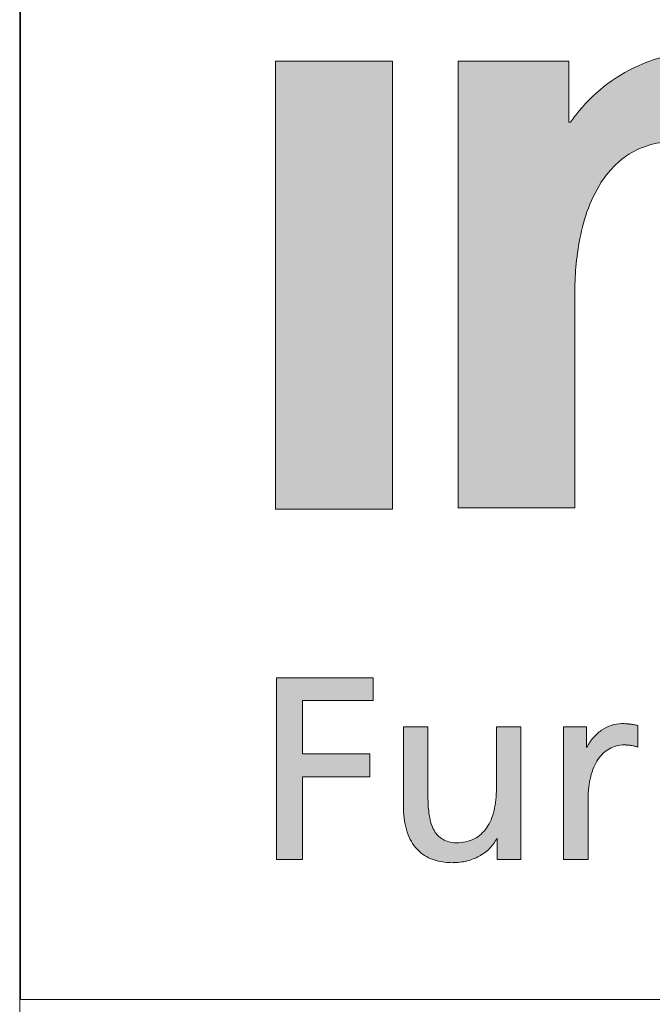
# Model space of a CAD drawing. Header units: millimetres. Extents: x 15 to 598, y 5 to 415.
# Tile 2 of 15: x 404 to 413, y 12 to 26. Entities that reach past the tile are written whole.
import ezdxf

# ---------------------------------------------------------------- set-up
doc = ezdxf.new("R2010")
doc.units = ezdxf.units.MM

# ---------------------------------------------------------------- blocks, each defined once
blk = doc.blocks.new('LOGO_sombreado')
at = {"linetype": 'Continuous'}
h = blk.add_hatch(color=7, dxfattribs=at)
edge = h.paths.add_edge_path(flags=0)
edge.add_line((6.332, 7.108), (8.019, 7.108))
edge.add_line((8.019, 7.108), (8.019, 10.269))
edge.add_spline(control_points=[(8.019, 10.269), (8.019, 10.295), (8.02, 10.385), (8.031, 10.613), (8.076, 10.964), (8.182, 11.4), (8.354, 11.77), (8.558, 12.031), (8.76, 12.206), (9.011, 12.341), (9.31, 12.411), (9.596, 12.416), (9.859, 12.375), (10.128, 12.261), (10.314, 12.067), (10.432, 11.851), (10.51, 11.636), (10.565, 11.361), (10.591, 11.074), (10.599, 10.796), (10.599, 10.621), (10.599, 10.529)], knot_values=[0, 0, 0, 0, 0.014108, 0.050137, 0.12665, 0.210017, 0.297932, 0.350316, 0.392835, 0.445136, 0.506872, 0.560743, 0.603219, 0.653697, 0.720022, 0.747327, 0.789984, 0.846083, 0.902618, 0.949361, 1, 1, 1, 1], weights=[1, 1, 1, 1, 1, 1, 1, 1, 1, 1, 1, 1, 1, 1, 1, 1, 1, 1, 1, 1, 1, 1], degree=3, periodic=0)
edge.add_line((10.599, 10.529), (10.599, 7.09))
edge.add_line((10.599, 7.09), (12.28, 7.09))
edge.add_line((12.28, 7.09), (12.28, 11.178))
edge.add_spline(control_points=[(12.28, 11.178), (12.27, 11.411), (12.255, 11.775), (12.069, 12.584), (11.505, 13.452), (10.243, 13.792), (9.032, 13.667), (8.263, 13.102), (7.995, 12.74), (7.955, 12.686)], knot_values=[4, 4, 4, 4, 4.111727, 4.175295, 4.401008, 4.562165, 4.782362, 4.967907, 5, 5, 5, 5], weights=[1, 1, 1, 1, 1, 1, 1, 1, 1, 1], degree=3, periodic=0)
edge.add_line((7.955, 12.686), (7.933, 12.686))
edge.add_line((7.933, 12.686), (7.933, 13.567))
edge.add_line((7.933, 13.567), (6.332, 13.567))
edge.add_line((6.332, 13.567), (6.332, 7.108))
for points in [[(5.379, 13.567), (3.691, 13.567), (3.691, 7.09), (5.379, 7.09)], [(4.078, 4.32), (5.1, 4.32), (5.1, 4.651), (3.702, 4.651), (3.702, 2.023), (4.078, 2.023), (4.078, 3.22), (5.054, 3.22), (5.054, 3.551), (4.078, 3.551)], [(4.078, 4.32), (5.1, 4.32), (5.1, 4.651), (3.702, 4.651), (3.702, 2.023), (4.078, 2.023), (4.078, 3.22), (5.054, 3.22), (5.054, 3.551), (4.078, 3.551)]]:
    blk.add_hatch(color=7, dxfattribs=at).paths.add_polyline_path(points, flags=0)
h = blk.add_hatch(color=7, dxfattribs=at)
edge = h.paths.add_edge_path(flags=0)
edge.add_line((8.928, 3.962), (8.875, 3.972))
edge.add_spline(control_points=[(8.875, 3.972), (8.858, 3.975), (8.841, 3.978), (8.823, 3.98)], knot_values=[22.132418, 22.132418, 22.132418, 22.132418, 23.132418, 23.132418, 23.132418, 23.132418], weights=[1, 1, 1, 1], degree=3, periodic=0)
edge.add_arc((8.709, 3.1), 0.888, 82.6219, 86.3614)
edge.add_spline(control_points=[(8.765, 3.986), (8.745, 3.987), (8.722, 3.988), (8.695, 3.988), (8.644, 3.988), (8.593, 3.979), (8.544, 3.963)], knot_values=[0.065266, 0.065266, 0.065266, 0.065266, 1.065266, 1.065266, 1.065266, 2.065266, 2.065266, 2.065266, 2.065266], weights=[1, 1, 1, 1, 1, 1, 1], degree=3, periodic=0)
edge.add_spline(control_points=[(8.544, 3.963), (8.495, 3.946), (8.448, 3.922), (8.404, 3.892)], knot_values=[2.065266, 2.065266, 2.065266, 2.065266, 3.065266, 3.065266, 3.065266, 3.065266], weights=[1, 1, 1, 1], degree=3, periodic=0)
edge.add_spline(control_points=[(8.404, 3.892), (8.36, 3.861), (8.319, 3.825), (8.283, 3.783)], knot_values=[3.065266, 3.065266, 3.065266, 3.065266, 4.065266, 4.065266, 4.065266, 4.065266], weights=[1, 1, 1, 1], degree=3, periodic=0)
edge.add_spline(control_points=[(8.283, 3.783), (8.248, 3.742), (8.218, 3.695), (8.194, 3.646)], knot_values=[4.065266, 4.065266, 4.065266, 4.065266, 5.065266, 5.065266, 5.065266, 5.065266], weights=[1, 1, 1, 1], degree=3, periodic=0)
edge.add_line((8.194, 3.646), (8.187, 3.646))
edge.add_line((8.187, 3.646), (8.187, 3.943))
edge.add_line((8.187, 3.943), (8.021, 3.943))
edge.add_line((8.021, 3.943), (7.856, 3.943))
edge.add_line((7.856, 3.943), (7.856, 3.703))
edge.add_line((7.856, 3.703), (7.856, 2.023))
edge.add_line((7.856, 2.023), (8.209, 2.023))
edge.add_spline(control_points=[(8.209, 2.023), (8.209, 2.314), (8.209, 2.605), (8.209, 2.896), (8.209, 3.017), (8.222, 3.126), (8.247, 3.222)], knot_values=[12.065266, 12.065266, 12.065266, 12.065266, 13.065266, 13.065266, 13.065266, 14.065266, 14.065266, 14.065266, 14.065266], weights=[1, 1, 1, 1, 1, 1, 1], degree=3, periodic=0)
edge.add_spline(control_points=[(8.247, 3.222), (8.271, 3.318), (8.307, 3.401), (8.352, 3.469)], knot_values=[14.065266, 14.065266, 14.065266, 14.065266, 15.065266, 15.065266, 15.065266, 15.065266], weights=[1, 1, 1, 1], degree=3, periodic=0)
edge.add_spline(control_points=[(8.352, 3.469), (8.398, 3.537), (8.454, 3.589), (8.518, 3.625)], knot_values=[15.065266, 15.065266, 15.065266, 15.065266, 16.065266, 16.065266, 16.065266, 16.065266], weights=[1, 1, 1, 1], degree=3, periodic=0)
edge.add_spline(control_points=[(8.518, 3.625), (8.582, 3.661), (8.654, 3.68), (8.733, 3.68)], knot_values=[16.065266, 16.065266, 16.065266, 16.065266, 17.065266, 17.065266, 17.065266, 17.065266], weights=[1, 1, 1, 1], degree=3, periodic=0)
edge.add_arc((8.733, 2.982), 0.698, 86.1548, 90.0023, ccw=False)
edge.add_spline(control_points=[(8.78, 3.678), (8.796, 3.677), (8.813, 3.675), (8.829, 3.673)], knot_values=[17.132418, 17.132418, 17.132418, 17.132418, 18.132418, 18.132418, 18.132418, 18.132418], weights=[1, 1, 1, 1], degree=3, periodic=0)
edge.add_spline(control_points=[(8.829, 3.673), (8.846, 3.67), (8.863, 3.667), (8.879, 3.662)], knot_values=[18.132418, 18.132418, 18.132418, 18.132418, 19.132418, 19.132418, 19.132418, 19.132418], weights=[1, 1, 1, 1], degree=3, periodic=0)
edge.add_spline(control_points=[(8.879, 3.662), (8.896, 3.658), (8.912, 3.652), (8.928, 3.646)], knot_values=[19.132418, 19.132418, 19.132418, 19.132418, 20.132418, 20.132418, 20.132418, 20.132418], weights=[1, 1, 1, 1], degree=3, periodic=0)
edge.add_line((8.928, 3.646), (8.928, 3.962))
h = blk.add_hatch(color=7, dxfattribs=at)
edge = h.paths.add_edge_path(flags=0)
edge.add_spline(control_points=[(5.713, 2.196), (5.772, 2.125), (5.847, 2.071), (5.937, 2.034)], knot_values=[55, 55, 55, 55, 56, 56, 56, 56], weights=[1, 1, 1, 1], degree=3, periodic=0)
edge.add_spline(control_points=[(5.937, 2.034), (6.028, 1.997), (6.135, 1.977), (6.259, 1.977)], knot_values=[56, 56, 56, 56, 57, 57, 57, 57], weights=[1, 1, 1, 1], degree=3, periodic=0)
edge.add_arc((6.259, 2.796), 0.818, 269.9868, 283.8904)
edge.add_spline(control_points=[(6.456, 2.001), (6.519, 2.017), (6.58, 2.04), (6.635, 2.071)], knot_values=[0, 0, 0, 0, 1, 1, 1, 1], weights=[1, 1, 1, 1], degree=3, periodic=0)
edge.add_spline(control_points=[(6.635, 2.071), (6.69, 2.101), (6.741, 2.137), (6.784, 2.181)], knot_values=[1, 1, 1, 1, 2, 2, 2, 2], weights=[1, 1, 1, 1], degree=3, periodic=0)
edge.add_spline(control_points=[(6.784, 2.181), (6.827, 2.224), (6.863, 2.273), (6.889, 2.328)], knot_values=[2, 2, 2, 2, 3, 3, 3, 3], weights=[1, 1, 1, 1], degree=3, periodic=0)
edge.add_line((6.889, 2.328), (6.896, 2.328))
edge.add_line((6.896, 2.328), (6.896, 2.023))
edge.add_line((6.896, 2.023), (7.067, 2.023))
edge.add_line((7.067, 2.023), (7.238, 2.023))
edge.add_line((7.238, 2.023), (7.238, 2.263))
edge.add_line((7.238, 2.263), (7.238, 3.943))
edge.add_line((7.238, 3.943), (6.885, 3.943))
edge.add_line((6.885, 3.943), (6.885, 3.721))
edge.add_spline(control_points=[(6.885, 3.721), (6.885, 3.647), (6.885, 3.573), (6.885, 3.499), (6.885, 3.35), (6.885, 3.202), (6.885, 3.054), (6.885, 2.937), (6.873, 2.829), (6.85, 2.734)], knot_values=[30, 30, 30, 30, 31, 31, 31, 33, 33, 33, 34, 34, 34, 34], weights=[1, 1, 1, 1, 1, 1, 1, 1, 1, 1], degree=3, periodic=0)
edge.add_spline(control_points=[(6.85, 2.734), (6.827, 2.637), (6.792, 2.553), (6.696, 2.414), (6.636, 2.359), (6.562, 2.321)], knot_values=[34, 34, 34, 34, 35, 35, 36, 36, 36, 36], weights=[1, 1, 1, 1, 1, 1], degree=3, periodic=0)
edge.add_spline(control_points=[(6.562, 2.321), (6.489, 2.284), (6.402, 2.263), (6.301, 2.263)], knot_values=[36, 36, 36, 36, 37, 37, 37, 37], weights=[1, 1, 1, 1], degree=3, periodic=0)
edge.add_spline(control_points=[(6.301, 2.263), (6.224, 2.268), (6.16, 2.285), (6.107, 2.315)], knot_values=[37, 37, 37, 37, 38, 38, 38, 38], weights=[1, 1, 1, 1], degree=3, periodic=0)
edge.add_spline(control_points=[(6.107, 2.315), (6.054, 2.345), (6.013, 2.388), (5.982, 2.445)], knot_values=[38, 38, 38, 38, 39, 39, 39, 39], weights=[1, 1, 1, 1], degree=3, periodic=0)
edge.add_spline(control_points=[(5.982, 2.445), (5.95, 2.501), (5.928, 2.571), (5.914, 2.655)], knot_values=[39, 39, 39, 39, 40, 40, 40, 40], weights=[1, 1, 1, 1], degree=3, periodic=0)
edge.add_spline(control_points=[(5.914, 2.655), (5.9, 2.739), (5.894, 2.837), (5.894, 2.949), (5.894, 3.115), (5.894, 3.28), (5.894, 3.446), (5.894, 3.529), (5.894, 3.612), (5.894, 3.695), (5.894, 3.777), (5.894, 3.86), (5.894, 3.943)], knot_values=[40, 40, 40, 40, 41, 41, 41, 43, 43, 43, 44, 44, 44, 45, 45, 45, 45], weights=[1, 1, 1, 1, 1, 1, 1, 1, 1, 1, 1, 1, 1], degree=3, periodic=0)
edge.add_line((5.894, 3.943), (5.54, 3.943))
edge.add_spline(control_points=[(5.54, 3.943), (5.54, 3.848), (5.54, 3.753), (5.54, 3.658), (5.54, 3.563), (5.54, 3.468), (5.54, 3.372), (5.54, 3.182), (5.54, 2.992), (5.54, 2.802), (5.54, 2.673), (5.554, 2.557), (5.583, 2.455)], knot_values=[49, 49, 49, 49, 50, 50, 50, 51, 51, 51, 53, 53, 53, 54, 54, 54, 54], weights=[1, 1, 1, 1, 1, 1, 1, 1, 1, 1, 1, 1, 1], degree=3, periodic=0)
edge.add_spline(control_points=[(5.583, 2.455), (5.611, 2.354), (5.655, 2.267), (5.713, 2.196)], knot_values=[54, 54, 54, 54, 55, 55, 55, 55], weights=[1, 1, 1, 1], degree=3, periodic=0)
at = {"color": 7, "linetype": 'Continuous', "lineweight": 18}
for p, q in [((0, 20), (0, 0)), ((3.691, 7.09), (3.691, 13.567)), ((3.691, 13.567), (5.379, 13.567)), ((5.379, 13.567), (5.379, 7.09)), ((5.379, 7.09), (3.691, 7.09)), ((3.702, 2.023), (3.702, 4.651)), ((3.702, 4.651), (5.1, 4.651)), ((3.702, 2.023), (3.702, 4.651)), ((5.1, 4.651), (5.1, 4.32)), ((4.078, 4.32), (4.078, 3.551)), ((5.1, 4.32), (4.078, 4.32)), ((4.078, 3.551), (5.054, 3.551)), ((5.054, 3.551), (5.054, 3.22)), ((5.054, 3.22), (4.078, 3.22)), ((4.078, 3.22), (4.078, 2.023)), ((4.078, 2.023), (3.702, 2.023)), ((0, 0), (72.5, 0))]:
    blk.add_line(p, q, dxfattribs=at)
blk.add_arc((6.259, 2.796), 0.818, 269.9868, 283.8904, dxfattribs=at)
at = {"color": 8, "linetype": 'Continuous', "lineweight": 0}
for points, knots in [([(12.28, 11.178), (12.27, 11.411), (12.255, 11.775), (12.069, 12.584), (11.505, 13.452), (10.243, 13.792), (9.032, 13.667), (8.263, 13.102), (7.995, 12.74), (7.955, 12.686)], [4, 4, 4, 4, 4.111727, 4.175295, 4.401008, 4.562165, 4.782362, 4.967907, 5, 5, 5, 5]), ([(8.019, 10.269), (8.019, 10.295), (8.02, 10.385), (8.031, 10.613), (8.076, 10.964), (8.182, 11.4), (8.354, 11.77), (8.558, 12.031), (8.76, 12.206), (9.011, 12.341), (9.31, 12.411), (9.596, 12.416), (9.859, 12.375), (10.128, 12.261), (10.314, 12.067), (10.432, 11.851), (10.51, 11.636), (10.565, 11.361), (10.591, 11.074), (10.599, 10.796), (10.599, 10.621), (10.599, 10.529)], [0, 0, 0, 0, 0.014108, 0.050137, 0.12665, 0.210017, 0.297932, 0.350316, 0.392835, 0.445136, 0.506872, 0.560743, 0.603219, 0.653697, 0.720022, 0.747327, 0.789984, 0.846083, 0.902618, 0.949361, 1, 1, 1, 1]), ([(8.765, 3.986), (8.745, 3.987), (8.722, 3.988), (8.695, 3.988), (8.644, 3.988), (8.593, 3.979), (8.544, 3.963)], [0.065266, 0.065266, 0.065266, 0.065266, 1.065266, 1.065266, 1.065266, 2.065266, 2.065266, 2.065266, 2.065266]), ([(5.894, 3.943), (5.864, 3.943), (5.835, 3.943), (5.805, 3.943), (5.746, 3.943), (5.688, 3.943), (5.629, 3.943), (5.599, 3.943), (5.57, 3.943), (5.54, 3.943)], [45, 45, 45, 45, 46, 46, 46, 48, 48, 48, 49, 49, 49, 49]), ([(5.54, 3.943), (5.54, 3.848), (5.54, 3.753), (5.54, 3.658), (5.54, 3.563), (5.54, 3.468), (5.54, 3.372), (5.54, 3.182), (5.54, 2.992), (5.54, 2.802), (5.54, 2.673), (5.554, 2.557), (5.583, 2.455)], [49, 49, 49, 49, 50, 50, 50, 51, 51, 51, 53, 53, 53, 54, 54, 54, 54]), ([(5.914, 2.655), (5.9, 2.739), (5.894, 2.837), (5.894, 2.949), (5.894, 3.115), (5.894, 3.28), (5.894, 3.446), (5.894, 3.529), (5.894, 3.612), (5.894, 3.695), (5.894, 3.777), (5.894, 3.86), (5.894, 3.943)], [40, 40, 40, 40, 41, 41, 41, 43, 43, 43, 44, 44, 44, 45, 45, 45, 45]), ([(7.238, 3.943), (7.209, 3.943), (7.179, 3.943), (7.15, 3.943), (7.091, 3.943), (7.032, 3.943), (6.973, 3.943), (6.944, 3.943), (6.914, 3.943), (6.885, 3.943)], [25, 25, 25, 25, 26, 26, 26, 28, 28, 28, 29, 29, 29, 29]), ([(7.238, 2.263), (7.238, 2.318), (7.238, 2.373), (7.238, 2.428), (7.238, 2.533), (7.238, 2.638), (7.238, 2.743), (7.238, 2.823), (7.238, 2.903), (7.238, 2.983), (7.238, 3.143), (7.238, 3.303), (7.238, 3.463), (7.238, 3.623), (7.238, 3.783), (7.238, 3.943)], [20, 20, 20, 20, 21, 21, 21, 22, 22, 22, 23, 23, 23, 24, 24, 24, 25, 25, 25, 25]), ([(6.885, 3.721), (6.885, 3.647), (6.885, 3.573), (6.885, 3.499), (6.885, 3.35), (6.885, 3.202), (6.885, 3.054), (6.885, 2.937), (6.873, 2.829), (6.85, 2.734)], [30, 30, 30, 30, 31, 31, 31, 33, 33, 33, 34, 34, 34, 34]), ([(8.209, 2.023), (8.209, 2.314), (8.209, 2.605), (8.209, 2.896), (8.209, 3.017), (8.222, 3.126), (8.247, 3.222)], [12.065266, 12.065266, 12.065266, 12.065266, 13.065266, 13.065266, 13.065266, 14.065266, 14.065266, 14.065266, 14.065266]), ([(6.85, 2.734), (6.827, 2.637), (6.792, 2.553), (6.696, 2.414), (6.636, 2.359), (6.562, 2.321)], [34, 34, 34, 34, 35, 35, 36, 36, 36, 36]), ([(6.889, 2.328), (6.89, 2.328), (6.892, 2.328), (6.893, 2.328), (6.894, 2.328), (6.894, 2.328), (6.894, 2.328), (6.894, 2.328), (6.895, 2.328), (6.895, 2.328), (6.895, 2.328), (6.895, 2.328), (6.895, 2.328), (6.896, 2.328), (6.896, 2.328), (6.896, 2.328)], [3, 3, 3, 3, 4, 4, 4, 5, 5, 5, 6, 6, 6, 7, 7, 7, 8, 8, 8, 8]), ([(6.896, 2.328), (6.896, 2.302), (6.896, 2.277), (6.896, 2.251), (6.896, 2.226), (6.896, 2.201), (6.896, 2.175), (6.896, 2.15), (6.896, 2.124), (6.896, 2.099), (6.896, 2.095), (6.896, 2.091), (6.896, 2.087), (6.896, 2.078), (6.896, 2.07), (6.896, 2.061), (6.896, 2.056), (6.896, 2.051), (6.896, 2.047), (6.896, 2.043), (6.896, 2.039), (6.896, 2.035), (6.896, 2.031), (6.896, 2.027), (6.896, 2.023)], [8, 8, 8, 8, 9, 9, 9, 10, 10, 10, 12, 12, 12, 13, 13, 13, 14, 14, 14, 15, 15, 15, 16, 16, 16, 17, 17, 17, 17])]:
    blk.add_open_spline(points, degree=3, knots=knots, dxfattribs=at)
for points in [[(7.933, 13.567), (7.399, 13.567), (6.865, 13.567), (6.332, 13.567)], [(6.332, 13.567), (6.332, 11.414), (6.332, 9.261), (6.332, 7.108)], [(7.933, 12.686), (7.933, 12.98), (7.933, 13.273), (7.933, 13.567)], [(7.955, 12.686), (7.948, 12.686), (7.94, 12.686), (7.933, 12.686)], [(8.019, 7.108), (8.019, 8.161), (8.019, 9.215), (8.019, 10.269)], [(6.332, 7.108), (6.894, 7.108), (7.457, 7.108), (8.019, 7.108)], [(6.885, 3.943), (6.885, 3.869), (6.885, 3.795), (6.885, 3.721)], [(8.021, 3.943), (7.966, 3.943), (7.911, 3.943), (7.856, 3.943)], [(7.856, 3.943), (7.856, 3.863), (7.856, 3.783), (7.856, 3.703)], [(8.187, 3.943), (8.132, 3.943), (8.077, 3.943), (8.021, 3.943)], [(8.187, 3.646), (8.187, 3.745), (8.187, 3.844), (8.187, 3.943)], [(8.404, 3.892), (8.36, 3.861), (8.319, 3.825), (8.283, 3.783)], [(8.544, 3.963), (8.495, 3.946), (8.448, 3.922), (8.404, 3.892)], [(8.875, 3.972), (8.858, 3.975), (8.841, 3.978), (8.823, 3.98)], [(8.928, 3.962), (8.911, 3.965), (8.893, 3.969), (8.875, 3.972)], [(8.928, 3.646), (8.928, 3.751), (8.928, 3.856), (8.928, 3.962)], [(7.856, 3.703), (7.856, 3.143), (7.856, 2.583), (7.856, 2.023)], [(8.283, 3.783), (8.248, 3.742), (8.218, 3.695), (8.194, 3.646)], [(8.194, 3.646), (8.192, 3.646), (8.189, 3.646), (8.187, 3.646)], [(8.352, 3.469), (8.398, 3.537), (8.454, 3.589), (8.518, 3.625)], [(8.518, 3.625), (8.582, 3.661), (8.654, 3.68), (8.733, 3.68)], [(8.78, 3.678), (8.796, 3.677), (8.813, 3.675), (8.829, 3.673)], [(8.829, 3.673), (8.846, 3.67), (8.863, 3.667), (8.879, 3.662)], [(8.879, 3.662), (8.896, 3.658), (8.912, 3.652), (8.928, 3.646)], [(8.247, 3.222), (8.271, 3.318), (8.307, 3.401), (8.352, 3.469)], [(5.982, 2.445), (5.95, 2.501), (5.928, 2.571), (5.914, 2.655)], [(5.583, 2.455), (5.611, 2.354), (5.655, 2.267), (5.713, 2.196)], [(6.107, 2.315), (6.054, 2.345), (6.013, 2.388), (5.982, 2.445)], [(6.301, 2.263), (6.224, 2.268), (6.16, 2.285), (6.107, 2.315)], [(6.562, 2.321), (6.489, 2.284), (6.402, 2.263), (6.301, 2.263)], [(6.784, 2.181), (6.827, 2.224), (6.863, 2.273), (6.889, 2.328)], [(5.713, 2.196), (5.772, 2.125), (5.847, 2.071), (5.937, 2.034)], [(6.635, 2.071), (6.69, 2.101), (6.741, 2.137), (6.784, 2.181)], [(7.238, 2.023), (7.238, 2.103), (7.238, 2.183), (7.238, 2.263)], [(5.937, 2.034), (6.028, 1.997), (6.135, 1.977), (6.259, 1.977)], [(6.456, 2.001), (6.519, 2.017), (6.58, 2.04), (6.635, 2.071)], [(6.896, 2.023), (6.953, 2.023), (7.01, 2.023), (7.067, 2.023)], [(7.067, 2.023), (7.124, 2.023), (7.181, 2.023), (7.238, 2.023)], [(7.856, 2.023), (7.974, 2.023), (8.092, 2.023), (8.209, 2.023)]]:
    blk.add_open_spline(points, degree=3, dxfattribs=at)
for points, weights in [([(8.823, 3.98), (8.804, 3.983), (8.785, 3.985), (8.765, 3.986)], [1, 0.999645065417, 0.999645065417, 1]), ([(8.733, 3.68), (8.749, 3.68), (8.764, 3.679), (8.78, 3.678)], [1, 0.99962425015, 0.99962425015, 1])]:
    blk.add_rational_spline(points, weights, degree=3, dxfattribs=at)

msp = doc.modelspace()

# ---------------------------------------------------------------- linework, layer by layer
at = {"color": 7, "linetype": 'Continuous', "lineweight": 18}
msp.add_line((404, 55), (404, 10), dxfattribs=at)

# ---------------------------------------------------------------- block references
at = {"color": 7, "linetype": 'Continuous'}
msp.add_blockref('LOGO_sombreado', (404.00963, 12.29796), dxfattribs=at)

doc.saveas('drawing.dxf')
